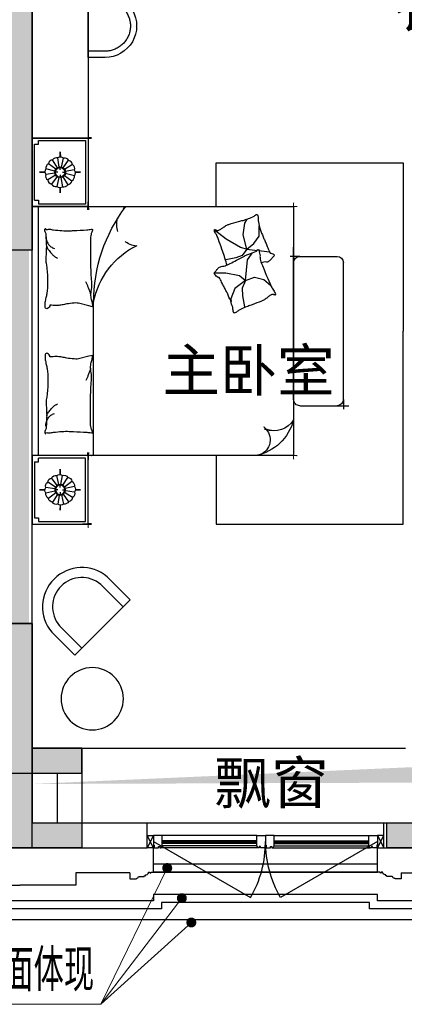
# Model space of a CAD drawing. Header units: millimetres. Extents: x 296296 to 297283, y 219875 to 220035.
# Tile 111 of 256: x 296789.19 to 296792.28, y 220009.73 to 220017.64. Entities that reach past the tile are written whole.
import ezdxf

# ---------------------------------------------------------------- set-up
doc = ezdxf.new("R2010")
doc.units = ezdxf.units.MM
doc.linetypes.add('185洋房-中间套（报建版）-旧规$0$洋房户型$0$CONTINOUS', pattern=[0])
doc.linetypes.add('185洋房-中间套（报建版）-旧规$0$洋房户型$0$XU-140-SF-N1$0$DASH', pattern=[0.35, 0.25, -0.1])
for name, color, linetype, lineweight in [('A-注-房间名称.....ANNO-ROOM', 251, 'Continuous', 0), ('A-注-符号注释.....ANNO-IDEN', 251, 'Continuous', 0), ('面积-计容-住宅-1', 1, 'Continuous', 0)]:
    doc.layers.add(name, color=color, linetype=linetype, lineweight=lineweight)
doc.styles.add('_TCH_DIM', font='SIMPLEX', dxfattribs={"bigfont": 'GBCBIG'})
doc.styles.get("Standard").update_dxf_attribs({"font": 'arial.ttf'})

# ---------------------------------------------------------------- blocks, each defined once
blk = doc.blocks.new('wy53eu64i765i57i78i')
for points in [[(982074.855165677, 187858.4381568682), (982274.855165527, 187858.4381568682), (982274.855165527, 184858.4381608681), (982074.855165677, 184858.4381608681)], [(982074.855165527, 181858.4377258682), (982074.8549365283, 180858.4376965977), (981674.8551094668, 180858.4376965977), (981674.8551047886, 180658.4376857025), (982674.8549365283, 180658.4377036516), (982674.8549365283, 180858.4377480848), (982274.855165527, 180858.4377301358), (982274.855165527, 181858.4377258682)]]:
    blk.add_hatch(color=253).paths.add_polyline_path(points)
at = {"color": 253}
for points in [[(982074.855165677, 187858.4381568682), (982274.855165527, 187858.4381568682), (982274.855165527, 184858.4381608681), (982074.855165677, 184858.4381608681)], [(982074.855165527, 181858.4377258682), (982074.8549365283, 180858.4376965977), (981674.8551094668, 180858.4376965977), (981674.8551047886, 180658.4376857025), (982674.8549365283, 180658.4377036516), (982674.8549365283, 180858.4377480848), (982274.855165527, 180858.4377301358), (982274.855165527, 181858.4377258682)]]:
    blk.add_lwpolyline(points, close=True, dxfattribs=at)
blk = doc.blocks.new('sayea5yuteaytuytrauyt')
h = blk.add_hatch()
h.set_pattern_fill('钢筋混凝土', color=253, scale=100)
h.set_pattern_definition([(45, (0, 0), (-176.7766952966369, 176.7766952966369), []), (49.99999999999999, (0, 0), (717.2601826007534, -62.75213498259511), [75, -825]), (355, (0, 0), (-138.751333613, 752.1921337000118), [60, -660]), (100.4514, (59.77168, -5.22934), (578.5093817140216, 689.4395420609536), [63.74019000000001, -701.142112]), (46.1842, (0, 200), (1067.241048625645, -165.5190143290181), [112.5, -1237.5]), (96.63560000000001, (88.936745, 186.206693), (934.6627055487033, 974.1178709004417), [95.610288, -1051.713]), (351.1842, (0, 200), (934.6619451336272, 974.1186009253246), [90, -990]), (21, (100, 150), (596.9070521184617, -402.6188906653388), [75, -825]), (326.0000000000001, (100, 150), (243.3153319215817, 725.150045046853), [60, -660]), (71.4514, (149.742233, 116.448394), (840.22262858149, 322.5304967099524), [63.74019000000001, -701.142112]), (37.5, (0, 0), (12.15985531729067, 332.8938538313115), [0, -652, 0, -670, 0, -662.5]), (7.5, (0, 0), (263.0695374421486, 394.4117118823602), [0, -382, 0, -637, 0, -252.5]), (327.5, (-223, 0), (533.822436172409, -22.55487173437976), [0, -250, 0, -780, 0, -1035]), (317.5, (-323, 0), (583.1861693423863, 100.1049823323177), [0, -325, 0, -518, 0, -735])])
h.paths.add_polyline_path([(1007424.854593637, 89058.43775986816), (1007424.854593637, 87258.43856486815), (1007174.854593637, 87258.43856486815), (1007174.854593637, 89058.43775986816)])
h.paths.add_polyline_path([(1021574.855280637, 89058.43775986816), (1021574.855280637, 87258.43856486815), (1021324.855280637, 87258.43856486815), (1021324.855280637, 89058.43775986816)])
h.paths.add_polyline_path([(989374.8548266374, 89058.43775186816), (989374.8548266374, 87258.43815686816), (989124.8548266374, 87258.43815686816), (989124.8548266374, 89058.43775186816)])
h.paths.add_polyline_path([(1039624.855051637, 89058.43775186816), (1039624.855051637, 87258.43815686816), (1039374.855051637, 87258.43815686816), (1039374.855051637, 89058.43775186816)])
h.paths.add_polyline_path([(1014474.854936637, 87858.43815686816), (1014474.854936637, 84858.43816086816), (1014274.854936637, 84858.43816086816), (1014274.854936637, 87858.43815686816)])
h.paths.add_polyline_path([(1044574.854944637, 92958.43692786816), (1044574.854944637, 91158.43691286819), (1044374.854944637, 91158.43691286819), (1044374.854944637, 92758.43691286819), (1044074.854822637, 92758.43691286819), (1044074.854822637, 92958.43691286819)])
h.paths.add_polyline_path([(984374.8549336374, 92758.43691286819), (984374.8549336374, 91158.43691286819), (984174.8549336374, 91158.43691286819), (984174.8548116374, 92958.43691286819), (984674.8550556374, 92958.43691286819), (984674.8550556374, 92758.43691286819)])
h.paths.add_polyline_path([(1027974.850721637, 92758.43691286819), (1027974.850721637, 91258.40206186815), (1027774.850721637, 91258.40206186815), (1027774.850721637, 92958.43691286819), (1028324.850721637, 92958.43691286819), (1028324.850721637, 92758.43691286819)])
h.paths.add_polyline_path([(1000974.859155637, 92958.43691286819), (1000974.859155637, 91258.40206186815), (1000774.859155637, 91258.40206186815), (1000774.859155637, 92758.43691286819), (1000424.859155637, 92758.43691286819), (1000424.859155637, 92958.43691286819)])
h.paths.add_polyline_path([(1033174.859613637, 92958.43691286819), (1033174.859613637, 91258.40205786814), (1032974.859613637, 91258.40205786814), (1032974.859613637, 92758.43691286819), (1032624.859613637, 92758.43691286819), (1032624.859613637, 92958.43691286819)])
h.paths.add_polyline_path([(995774.8502636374, 92758.43691286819), (995774.8502636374, 91258.40205786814), (995574.8502636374, 91258.40205786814), (995574.8502636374, 92958.43691286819), (996124.8502636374, 92958.43691286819), (996124.8502636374, 92758.43691286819)])
h.paths.add_polyline_path([(1014874.854936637, 80258.43772586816), (1014874.854936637, 80058.43772586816), (1014274.854936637, 80058.43772586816), (1014274.854936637, 81858.43772586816), (1014474.854936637, 81858.43772586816), (1014474.854936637, 80258.43772586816)])
h.paths.add_polyline_path([(1046674.855165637, 92358.43775186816), (1046674.855165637, 90658.43777086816), (1046474.855165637, 90658.43777086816), (1046474.855165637, 92158.43775186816), (1046024.855051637, 92158.43775186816), (1046024.855051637, 92358.43775186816)])
h.paths.add_polyline_path([(982274.8547116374, 92158.43775186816), (982274.8547116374, 90658.43777086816), (982074.8547116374, 90658.43777086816), (982074.8547116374, 92358.43775186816), (982724.8548266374, 92358.43775186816), (982724.8548266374, 92158.43775186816)])
h.paths.add_polyline_path([(1042874.855566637, 80058.43772586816), (1042874.855604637, 79458.43791586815), (1042074.855596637, 79458.43791586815), (1042074.855596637, 79658.43791586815), (1042674.855566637, 79658.43791586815), (1042674.855528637, 80258.43772586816), (1043624.855539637, 80258.43772586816), (1043624.855539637, 80058.43772586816)])
h.paths.add_polyline_path([(1010674.855341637, 80058.43772586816), (1010674.855379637, 79458.43791586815), (1009874.855367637, 79458.43791586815), (1009874.855367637, 79658.43791586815), (1010474.855341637, 79658.43791586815), (1010474.855303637, 80258.43772586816), (1011424.855310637, 80258.43772586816), (1011424.855310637, 80058.43772586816)])
h.paths.add_polyline_path([(1018874.854505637, 79658.43791586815), (1018874.854505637, 79458.43791586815), (1018074.854498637, 79458.43791586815), (1018074.854536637, 80058.43772586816), (1017324.854563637, 80058.43772586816), (1017324.854563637, 80258.43772586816), (1018274.854536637, 80258.43773286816), (1018274.854536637, 79658.43791586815)])
h.paths.add_polyline_path([(986674.8542806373, 79658.43791586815), (986674.8542806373, 79458.43791586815), (985874.8542736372, 79458.43791586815), (985874.8543116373, 80058.43772586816), (985124.8543376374, 80058.43772586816), (985124.8543376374, 80258.43772586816), (986074.8543116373, 80258.43773286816), (986074.8543116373, 79658.43791586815)])
h.paths.add_polyline_path([(1016574.855280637, 92758.43691286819), (1016574.855280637, 91158.43691286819), (1016374.855280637, 91158.43691286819), (1016374.855280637, 92158.43775186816), (1016074.855051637, 92158.43775186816), (1016074.855051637, 92358.43775186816), (1016374.855280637, 92358.43775186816), (1016374.855280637, 92958.43691286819), (1016874.855280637, 92958.43691286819), (1016874.855280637, 92758.43691286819)])
h.paths.add_polyline_path([(1012374.854593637, 92158.43775186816), (1012374.854593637, 91158.43691286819), (1012174.854593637, 91158.43691286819), (1012174.854593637, 92758.43691286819), (1011874.854593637, 92758.43691286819), (1011874.854593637, 92958.43691286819), (1012374.854593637, 92958.43691286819), (1012374.854593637, 92358.43775186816), (1012674.854826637, 92358.43775186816), (1012674.854826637, 92158.43775186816)])
h.paths.add_polyline_path([(1031699.854631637, 87258.43614286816), (1031699.854631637, 86658.43778686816), (1029249.854215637, 86658.43778686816), (1029249.854215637, 87258.43614286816), (1029449.854215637, 87258.43614286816), (1029449.854215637, 86858.43778286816), (1031499.854631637, 86858.43778286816), (1031499.854631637, 87258.43614286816)])
h.paths.add_polyline_path([(999499.8556616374, 87258.43614286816), (999499.8556616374, 86658.43778686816), (997049.8552426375, 86658.43778686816), (997049.8552426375, 87258.43614286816), (997249.8552426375, 87258.43614286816), (997249.8552426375, 86858.43778286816), (999299.8556616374, 86858.43778286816), (999299.8556616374, 87258.43614286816)])
h.paths.add_polyline_path([(1029449.854215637, 89158.43772886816), (1029449.854215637, 88743.43829786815), (1029249.854215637, 88743.43829786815), (1029249.854215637, 89358.43772886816), (1031699.854631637, 89358.43772886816), (1031699.854631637, 88743.43913286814), (1031499.854631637, 88743.43913286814), (1031499.854631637, 89158.43772886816)])
h.paths.add_polyline_path([(999499.8556616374, 89358.43772886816), (999499.8556616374, 88743.43829786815), (999299.8556616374, 88743.43829786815), (999299.8556616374, 89158.43772886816), (997249.8552426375, 89158.43772886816), (997249.8552426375, 88743.43913286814), (997049.8552426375, 88743.43913286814), (997049.8552426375, 89358.43772886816)])
h.paths.add_polyline_path([(1026174.845110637, 92958.43691286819), (1026174.845110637, 90058.43717586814), (1025974.845110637, 90058.43717586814), (1025974.845110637, 92758.43691286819), (1025574.850809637, 92758.43691286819), (1025574.850809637, 92958.43691286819)])
h.paths.add_polyline_path([(1002774.864763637, 92758.43691286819), (1002774.864763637, 90058.43717586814), (1002574.864763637, 90058.43717586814), (1002574.864763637, 92958.43691286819), (1003174.859068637, 92958.43691286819), (1003174.859068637, 92758.43691286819)])
h.paths.add_polyline_path([(993974.8547306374, 92958.43691686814), (993974.8547306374, 90058.44779286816), (993774.8547306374, 90058.44779286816), (993774.8547306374, 92758.43691286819), (993374.8515306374, 92758.43691286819), (993374.8515306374, 92958.43691286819)])
h.paths.add_polyline_path([(1034974.855142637, 92758.43691286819), (1034974.855142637, 90058.44779286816), (1034774.855142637, 90058.44779286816), (1034774.855142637, 92958.43691686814), (1035374.858343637, 92958.43691286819), (1035374.858343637, 92758.43691286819)])
h.paths.add_polyline_path([(1046674.855165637, 83408.43776386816), (1046674.855165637, 80058.43772586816), (1046074.855165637, 80058.43772586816), (1046074.855165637, 80258.43772586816), (1046474.855165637, 80258.43772586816), (1046474.855165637, 83408.43776386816)])
h.paths.add_polyline_path([(982674.8547116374, 80258.43772586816), (982674.8547116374, 80058.43772586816), (982074.8547116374, 80058.43772586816), (982074.8547116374, 83408.43776386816), (982274.8547116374, 83408.43776386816), (982274.8547116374, 80258.43772586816)])
h.paths.add_polyline_path([(1001674.854280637, 89358.43772886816), (1001674.854280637, 86658.43778686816), (1001474.854280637, 86658.43778686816), (1001474.854280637, 89158.43772886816), (1000774.859155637, 89158.43772886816), (1000774.859155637, 89358.43772886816)])
h.paths.add_polyline_path([(1027274.855596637, 89158.43772886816), (1027274.855596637, 86658.43778686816), (1027074.855596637, 86658.43778686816), (1027074.855596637, 89358.43772886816), (1027974.850721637, 89358.43772886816), (1027974.850721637, 89158.43772886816)])
h.paths.add_polyline_path([(995074.8548266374, 89158.43772886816), (995074.8548266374, 86658.43778686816), (994874.8548266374, 86658.43778686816), (994874.8548266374, 89358.43772886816), (995774.8502636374, 89358.43772886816), (995774.8502636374, 89158.43772886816)])
h.paths.add_polyline_path([(1033874.855051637, 89358.43772886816), (1033874.855051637, 86658.43778686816), (1033674.855051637, 86658.43778686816), (1033674.855051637, 89158.43772886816), (1032974.859613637, 89158.43772886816), (1032974.859613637, 89358.43772886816)])
h.paths.add_polyline_path([(989374.8548266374, 92958.43691286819), (989374.8548266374, 92158.43691286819), (988974.8548266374, 92158.43691286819), (988974.8548266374, 92958.43691286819)])
h.paths.add_polyline_path([(1007574.854593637, 92958.43691286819), (1007574.854593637, 92158.43691286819), (1007174.854593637, 92158.43691286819), (1007174.854593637, 92958.43691286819)])
h.paths.add_polyline_path([(995074.8548266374, 79658.43738986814), (995074.8548266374, 79258.43738986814), (994374.8548266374, 79258.43738986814), (994374.8548266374, 79658.43738986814)])
h.paths.add_polyline_path([(1002174.854280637, 79658.43738986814), (1002174.854280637, 79258.43738986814), (1001474.854280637, 79258.43738986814), (1001474.854280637, 79658.43738986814)])
h.paths.add_polyline_path([(1027274.855596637, 79658.43738986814), (1027274.855596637, 79258.43738986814), (1026574.855596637, 79258.43738986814), (1026574.855596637, 79658.43738986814)])
h.paths.add_polyline_path([(1034374.855051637, 79658.43738986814), (1034374.855051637, 79258.43738986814), (1033674.855051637, 79258.43738986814), (1033674.855051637, 79658.43738986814)])
h.paths.add_polyline_path([(1039774.855051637, 92958.43691286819), (1039774.855051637, 92158.43691286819), (1039374.855051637, 92158.43691286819), (1039374.855051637, 92958.43691286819)])
h.paths.add_polyline_path([(1021574.855280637, 92958.43691286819), (1021574.855280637, 92158.43691286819), (1021174.855280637, 92158.43691286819), (1021174.855280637, 92958.43691286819)])
at = {"color": 253}
for points in [[(1014474.854936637, 87858.43815686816), (1014474.854936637, 84858.43816086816), (1014274.854936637, 84858.43816086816), (1014274.854936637, 87858.43815686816), (1014474.854936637, 87858.43815686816)], [(1014874.854936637, 80258.43772586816), (1014874.854936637, 80058.43772586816), (1014274.854936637, 80058.43772586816), (1014274.854936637, 81858.43772586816), (1014474.854936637, 81858.43772586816), (1014474.854936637, 80258.43772586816), (1014874.854936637, 80258.43772586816)], [(1018874.854505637, 79658.43791586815), (1018874.854505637, 79458.43791586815), (1018074.854498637, 79458.43791586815), (1018074.854536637, 80058.43772586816), (1017324.854563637, 80058.43772586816), (1017324.854563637, 80258.43772586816), (1018274.854536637, 80258.43773286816), (1018274.854536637, 79658.43791586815), (1018874.854505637, 79658.43791586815)]]:
    blk.add_lwpolyline(points, close=True, dxfattribs=at)
blk = doc.blocks.new('aersuhetadujtyrujryjiyruj')
at = {"color": 253}
for points in [[(820399.8551656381, 221328.4376816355), (822199.8551656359, 221328.4376816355)], [(824349.8551656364, 221328.4376816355), (826149.8551656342, 221328.4376816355)], [(820399.8551656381, 221263.4376816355), (822199.8551656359, 221263.4376816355)], [(824349.8551656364, 221263.4376816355), (826149.8551656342, 221263.4376816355)], [(826774.8551656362, 221033.4376816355), (826149.8551656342, 221033.4376816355), (826149.8551656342, 221083.4376816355), (824349.8551656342, 221083.4376816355), (824349.8551656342, 221033.4376816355), (822199.8551656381, 221033.4376816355), (822199.8551656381, 221083.4376816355), (820399.8551656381, 221083.4376816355), (820399.8551656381, 221033.4376816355), (819774.8551656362, 221033.4376816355)], [(826774.8551656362, 220968.4376816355), (826084.8551656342, 220968.4376816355), (826084.8551656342, 221018.4376816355), (824414.8551656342, 221018.4376816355), (824414.8551656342, 220968.4376816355), (822134.8551656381, 220968.4376816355), (822134.8551656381, 221018.4376816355), (820464.8551656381, 221018.4376816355), (820464.8551656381, 220968.4376816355), (819774.8551656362, 220968.4376816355)], [(819774.8551656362, 220883.4376816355), (826774.8551656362, 220883.4376816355)]]:
    blk.add_lwpolyline(points, dxfattribs=at)
blk = doc.blocks.new('4uyh5uj6kj67j75rykjtuk7tsik76ykj')
at = {"color": 253}
for s, p in [('衣帽间', (842383.0000000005, 428650)), ('主卧室', (840522.1469540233, 425724)), ('飘窗', (840936.4123806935, 422412.5236090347))]:
    blk.add_text(s, height=337.5886524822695, dxfattribs=at).set_placement(p)
blk = doc.blocks.new('185洋房-中间套（报建版）-旧规$0$洋房户型$0$11A$C643C1FD2')
at = {"color": 253}
for points in [[(28.00162752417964, 342.6770962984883, -0.2633679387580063), (0.0515171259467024, 361.4657623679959, -0.494818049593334), (9.22300753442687, 380.2089987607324, -0.049224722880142), (26.89366485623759, 381.9528907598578, -0.0368308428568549), (50.53589313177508, 380.2089987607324, -0.0318926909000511), (88.513958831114, 372.0737317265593, 0.0357819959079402), (122.4282498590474, 365.0841070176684, 0.0329412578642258), (212.0899194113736, 359.1705537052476, 0.0265644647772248), (323.3170857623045, 365.0841070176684, 0.0179054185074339), (360.8313586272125, 370.4487565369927, -0.0333974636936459), (381.0393698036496, 372.7026747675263, -0.0320396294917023), (418.1219118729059, 371.9701745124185, 0.018441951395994), (482.4437609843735, 368.9494421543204, 0.0108372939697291), (547.20722402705, 369.7023622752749, 0.0146238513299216), (595.1154809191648, 372.7026747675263, 0.1112493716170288), (617.6622878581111, 380.009099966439, -0.1537083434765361), (634.5505437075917, 383.9622313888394, -0.0764444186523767), (641.9869964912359, 382.2391803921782, -0.215512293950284), (643.9398537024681, 380.2089987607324, -0.5858582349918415), (641.2773915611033, 377.1638927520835, 0.3634893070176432), (636.428366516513, 374.5792910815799, 0.1917162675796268), (636.3710470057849, 363.0441536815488, -0.1296753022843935), (638.3061893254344, 346.4303289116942, -0.0173502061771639), (635.3064320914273, 329.6262630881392, 0.0193256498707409), (632.6727208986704, 314.5282753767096, 0.0188175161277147), (626.0583722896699, 246.1461785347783, 0.0218280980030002), (625.1612337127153, 186.9199199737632, 0.0062041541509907), (626.5468691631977, 153.0692459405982, 0.0019630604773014), (632.6727208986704, 46.17539165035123, 0.0283408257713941), (636.9498540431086, 10.04676229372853, -0.1170135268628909), (636.428366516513, 1.137023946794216, -0.3660599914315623), (634.9992988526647, 0.2057491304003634, -0.0397304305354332), (621.4055880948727, 3.013640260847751, -0.0483088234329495), (607.6671159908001, 8.49546699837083, 0.0629807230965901), (596.9933037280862, 12.39658056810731, 0.0405796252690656), (573.5959727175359, 15.7771522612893, 0.0143450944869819), (506.85604535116, 18.02642949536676, 0.0054844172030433), (381.4113608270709, 17.27782013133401, 0.0071527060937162), (285.2684470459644, 14.27319686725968, 0.0087615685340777), (242.7241944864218, 11.586396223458, -0.0081531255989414), (197.0090114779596, 8.643489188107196, -0.062510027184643), (139.879690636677, 13.04411358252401, 0.078669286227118), (94.29284231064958, 15.08410701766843, 0.0478250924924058), (71.93141105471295, 10.36764307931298, -0.0344939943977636), (41.1465831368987, 3.013640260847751, -0.0235713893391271), (15.81139786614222, -8.1299222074e-06, -0.5102284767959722), (14.85667191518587, 1.137023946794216), (22.36815910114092, 31.16260241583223), (43.02460189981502, 113.7327313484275, 0.0730409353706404), (44.97563112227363, 133.3135636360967, 0.0233051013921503), (39.26876032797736, 194.4262439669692, 0.0182988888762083), (35.19884174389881, 217.2706755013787, -0.0109698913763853), (27.85368260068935, 255.2657693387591, -0.0422811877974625), (24.94686314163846, 289.579173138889, -0.0272005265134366), (27.85368260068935, 342.9727865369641)], [(501.8616993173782, 368.8804882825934, 0.0278421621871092), (478.0799251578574, 358.2673156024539, 0.0486850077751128), (465.5431597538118, 350.1835615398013, 0.0236664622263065), (437.6198862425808, 325.8245057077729, 0.0312234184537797), (418.5966097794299, 305.1453350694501, 0.0468009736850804), (413.4886008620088, 297.4792006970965, 0.023190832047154), (405.4516541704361, 280.7496055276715)], [(583.8483481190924, 374.5792910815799, 0.0881531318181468), (549.3185234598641, 371.0355364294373, 0.0881531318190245), (518.1231781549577, 355.8132692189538, 0.0775471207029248), (496.4769416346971, 334.2011149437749, 0.077547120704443), (482.4437609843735, 307.0218101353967)], [(118.3913605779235, 15.79728258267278, 0.0097294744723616), (145.6801728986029, 24.82911724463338, 0.009729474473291), (172.5969230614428, 34.91583502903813, 0.0079705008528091), (194.3418602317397, 43.95450188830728, 0.0079705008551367), (215.7876314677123, 53.68171564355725)]]:
    blk.add_lwpolyline(points, format="xyb", dxfattribs=at)
blk = doc.blocks.new('185洋房-中间套（报建版）-旧规$0$洋房户型$0$11A$C5A527934')
at = {"color": 253}
for p, q in [((122.7863028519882, 492.3297854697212), (194.0422210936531, 398.7701386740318)), ((469.082148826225, 493.1734273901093), (467.2889541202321, 399.6312042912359)), ((194.0422210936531, 398.7701386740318), (261.6452530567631, 281.4336128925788)), ((347.0384173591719, 320.5457457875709), (364.8287260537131, 400.5479455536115)), ((467.2889541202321, 399.6312042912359), (490.5114477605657, 289.7861020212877)), ((329.248285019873, 268.9888375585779), (347.0384173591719, 320.5457457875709)), ((530.7634408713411, 243.3727071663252), (592.6898554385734, 326.9167924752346)), ((592.6898554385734, 326.9167924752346), (677.8384109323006, 360.9532905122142)), ((677.8384109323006, 360.9532905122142), (699.5126560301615, 357.8590980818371)), ((69.51041293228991, 247.6549006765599), (37.09750266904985, 229.6184736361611)), ((162.0198065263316, 260.0996760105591), (69.51041293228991, 247.6549006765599)), ((277.656460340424, 231.6545115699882), (162.0198065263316, 260.0996760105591)), ((261.6452530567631, 281.4336128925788), (277.656460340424, 231.6545115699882)), ((277.656460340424, 231.6545115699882), (329.248285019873, 268.9888375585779)), ((530.7634408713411, 243.3727071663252), (363.562474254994, 226.3543945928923)), ((490.5114477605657, 289.7861020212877), (530.7634408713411, 243.3727071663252)), ((530.7634408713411, 243.3727071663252), (502.8965543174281, 169.1111991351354)), ((530.7634408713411, 243.3727071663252), (591.1416068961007, 268.1265008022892)), ((591.1416068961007, 268.1265008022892), (653.0678451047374, 265.0323083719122)), ((653.0678451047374, 265.0323083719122), (741.3128976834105, 249.5610920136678)), ((741.3128976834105, 249.5610920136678), (744.2826452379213, 243.7632998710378)), ((233.1808649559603, 174.7640555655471), (174.4729873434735, 132.0963089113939)), ((277.656460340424, 231.6545115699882), (233.1808649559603, 174.7640555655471)), ((277.656460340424, 231.6545115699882), (288.2512753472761, 146.9533973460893)), ((318.6659118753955, 193.8651198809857), (307.8287011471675, 186.1295117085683)), ((363.562474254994, 226.3543945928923), (318.6659118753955, 193.8651198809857)), ((502.8965543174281, 169.1111991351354), (521.4744786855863, 94.8498182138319)), ((174.4729873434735, 132.0963089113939), (90.85874809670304, 132.0963089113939)), ((289.9070901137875, 133.7158508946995), (300.5571840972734, 48.57280439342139)), ((521.4744786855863, 94.8498182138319), (569.7114051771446, 38.53747242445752))]:
    blk.add_line(p, q, dxfattribs=at)
blk.add_lwpolyline([(405.0356356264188, 391.5003112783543, -0.0256263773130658), (394.5934741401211, 394.0405346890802, -0.0108003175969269), (278.209239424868, 431.5106167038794, -0.0045599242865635), (199.4338971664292, 459.5707737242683, -0.0112502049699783), (167.8769151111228, 471.9491266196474, -0.0693939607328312), (150.9364112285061, 481.9861399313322, 0.0797562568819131), (135.9971100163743, 490.4264496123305, 0.1063994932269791), (122.7863028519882, 492.3297854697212, 0.3286420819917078), (119.1773717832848, 489.2655320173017, 0.2995467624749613), (121.3153486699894, 483.4137400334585, -0.1899166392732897), (126.2542959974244, 475.4833428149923, -0.0335175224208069), (127.3176843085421, 466.2475801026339, -0.0756271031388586), (126.8906863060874, 462.1304654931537, -0.0534886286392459), (124.2209201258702, 455.063051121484, -0.0178378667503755), (113.3135905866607, 435.2732662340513, -0.0383935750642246), (97.84424402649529, 413.4275901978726, 0.0595290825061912), (88.45066338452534, 398.9000875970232, 0.0359425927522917), (78.95537845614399, 375.3470172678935, 0.011245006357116), (55.85925023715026, 297.6302435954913, 0.0062027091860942), (46.61283075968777, 262.009805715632, -0.010783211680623), (41.10622010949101, 241.5682398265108, -0.0194848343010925), (37.09750266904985, 229.6184736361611, -0.0050616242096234), (19.43351800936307, 184.4461909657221, -0.1013919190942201), (4.367418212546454, 161.6979340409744, 0.2237680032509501), (2.24386440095e-05, 149.6127858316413, 0.2555795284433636), (2.805489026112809, 145.4583129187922, 0.0815627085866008), (16.92475666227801, 140.8788286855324, 0.0718052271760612), (32.32184490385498, 140.7632261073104, -0.0699853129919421), (48.11559286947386, 140.7018463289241, -0.0354599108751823), (101.6783004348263, 129.0320565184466, -0.0294323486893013), (163.8247328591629, 106.7504570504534, -0.0015539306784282), (193.8273851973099, 93.84524431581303, 0.0015200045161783), (224.4987916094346, 80.64991030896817, 0.004735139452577), (256.237719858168, 67.46336765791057, -0.0038204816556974), (295.604757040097, 51.19196171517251, -0.2960011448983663), (315.3198151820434, 22.10359100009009, 0.6497743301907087), (334.6137799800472, 13.98520612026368, 0.0231899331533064), (338.6621444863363, 18.15789371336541, -0.0288000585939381), (341.960333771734, 21.48196777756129, -0.0057266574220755), (347.8876233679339, 26.68343014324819, 0.0043580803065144), (355.6948428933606, 33.49688085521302, 0.0275279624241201), (370.9950301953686, 48.67188713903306, 0.0462141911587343), (378.6929041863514, 58.96571177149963, 0.194121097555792), (381.2113511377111, 73.97301234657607, -0.1337189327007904), (382.2652226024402, 95.61669339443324, -0.0057790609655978), (388.9653815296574, 115.431317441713, -0.0088817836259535)], format="xyb", dxfattribs=at)
blk.add_lwpolyline([(770.2698468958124, 299.0561550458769, 0.1013919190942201), (787.0352203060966, 320.5827156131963, -0.2237680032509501), (792.3160632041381, 332.2975630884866, -0.2555795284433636), (789.8372789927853, 336.6548462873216, -0.0815627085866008), (776.1105519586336, 342.3030636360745, -0.0718052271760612), (760.7676185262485, 343.5984725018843, 0.0699853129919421), (745.0250362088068, 344.8702209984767, 0.0354599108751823), (692.5143547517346, 360.6111221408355, 0.0294323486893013), (632.2585668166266, 387.5905357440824, 0.0015539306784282), (603.3333250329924, 402.757409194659, -0.0015200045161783), (573.7635334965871, 418.2648087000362, -0.004735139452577), (543.1286866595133, 433.8452654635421, 0.0038204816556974), (505.1246174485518, 453.0861851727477, 0.2960011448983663), (487.6971029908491, 483.6000929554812, 0.265444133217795), (469.082148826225, 493.1734273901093, -0.0231899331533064), (464.7258680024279, 489.3233112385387, 0.0288000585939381), (461.1825995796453, 486.2618132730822, 0.0057266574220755), (454.8740680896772, 481.5299634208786, -0.0043580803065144), (446.5675822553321, 475.3349589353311, -0.0275279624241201), (430.149279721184, 461.3773126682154, -0.0462141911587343), (421.6850562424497, 451.7037915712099, -0.194121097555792), (418.0237477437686, 436.9336708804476, 0.1337189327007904), (415.3140452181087, 415.4344363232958, 0.0115049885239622), (398.5551213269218, 377.3189803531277, 0.0088817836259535), (374.8533441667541, 328.8747350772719, 0.0124257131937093), (341.4359616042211, 267.358714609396, -0.0336123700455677), (330.0450882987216, 244.0923795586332), (309.3242681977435, 193.4073047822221), (293.3396342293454, 154.3073867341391, 0.2243410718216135), (280.2644931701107, 142.336453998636, -0.7227715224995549), (280.1118582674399, 134.362428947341, -0.1035130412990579), (283.475598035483, 133.9159818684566, 0.0534647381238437), (289.9907356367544, 133.7042395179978, 0.0301092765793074), (310.7412826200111, 129.5083340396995, -0.0314364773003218), (330.6279829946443, 125.5419687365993, -0.0532399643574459), (344.2355694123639, 125.1658530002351, 0.0551795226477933), (357.3661006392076, 124.7520930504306, 0.0562710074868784), (380.1486569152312, 118.8334074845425, 0.0108003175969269), (493.3185365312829, 72.55300682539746, 0.0045599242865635), (569.7114051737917, 38.53747242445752, 0.0112502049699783), (600.2267866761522, 23.7767736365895, 0.0693939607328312), (616.3481453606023, 12.47084147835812, -0.0797562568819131), (630.5965715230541, 2.91030277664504, -0.1063994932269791), (643.622630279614, -7.6228861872e-06, -0.3286420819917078), (647.45581179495, 2.778616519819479, -0.2995467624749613), (645.7726487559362, 8.777064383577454, 0.1899166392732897), (641.4560746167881, 17.06268979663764, 0.0335175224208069), (641.103711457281, 26.35278924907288, 0.0756271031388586), (641.8450193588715, 30.42506412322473, 0.0534886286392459), (645.0486305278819, 37.26705745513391, 0.0178378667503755), (657.4407085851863, 56.16260785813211, 0.0383935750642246), (674.5389620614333, 76.75833489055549, -0.0595290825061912), (685.0184041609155, 90.52310813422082, -0.0359425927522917), (696.2910374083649, 113.2791029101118, -0.011245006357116), (725.2760093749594, 188.9969967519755, -0.0062027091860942), (737.2254412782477, 223.8039349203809, 0.010783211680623), (744.2826452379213, 243.7632998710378, 0.0194848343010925), (749.1954882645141, 255.370655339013, 0.0050616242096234)], format="xyb", close=True, dxfattribs=at)
blk = doc.blocks.new('185洋房-中间套（报建版）-旧规$0$洋房户型$0$11cdx床头灯2.0')
at = {"color": 253}
for p, q in [((0, 121.9930754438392), (0, 164.8358911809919)), ((-22.36753262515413, 36.55522483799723), (-61.20316116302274, 100.0242339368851)), ((-6.675826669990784, 42.33230819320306), (-18.26673075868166, 115.8317782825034)), ((10.03221337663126, 41.66468136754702), (27.45064381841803, 114.0049844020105)), ((25.21293987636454, 34.65398449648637), (68.98890671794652, 94.82196510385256)), ((-121.9930754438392, 0), (-164.8358911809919, 0)), ((-41.66468137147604, 10.0322133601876), (-114.0049843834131, 27.45064379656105)), ((-34.65398450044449, 25.21293987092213), (-94.82196508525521, 68.98890669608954)), ((-19.46074865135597, 0), (-38.24746614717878, 0)), ((0, 19.46074865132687), (0, 38.24746614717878)), ((19.46074865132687, 0), (38.24746614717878, 0)), ((36.55522483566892, 22.36753262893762), (100.0242339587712, 61.20316118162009)), ((42.33230819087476, 6.675826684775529), (115.8317783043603, 18.26673077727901)), ((121.9930754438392, 0), (164.8358911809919, 0)), ((-42.33230818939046, -6.675826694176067), (-115.831778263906, -18.26673078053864)), ((-36.55522482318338, -22.36753264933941), (-100.0242339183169, -61.20316118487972)), ((-25.21293984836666, -34.65398451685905), (-68.9889066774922, -94.82196510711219)), ((-27.26200928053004, -114.0502396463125), (-9.963274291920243, -41.68122052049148)), ((0, -19.46074865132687), (0, -38.24746614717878)), ((18.72336690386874, -113.8760766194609), (6.952890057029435, -42.28768495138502)), ((62.58618011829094, -99.16473352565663), (22.87297582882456, -36.24110863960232)), ((34.65398451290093, -25.21293985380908), (96.00410843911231, -67.33413310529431)), ((41.66468137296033, -10.03221335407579), (114.3802456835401, -25.8424789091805)), ((0, -121.9930754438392), (0, -164.8358911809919))]:
    blk.add_line(p, q, dxfattribs=at)
for points in [[(0, 164.8358911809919), (0, 121.9930754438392)], [(-164.8358911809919, 0), (-121.9930754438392, 0)], [(164.8358911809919, 0), (122.0982539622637, -1.711093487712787)], [(0, -164.8358911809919), (0, -121.9930754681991)]]:
    blk.add_lwpolyline(points, dxfattribs=at)
for radius in [42.85546614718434, 38.24746614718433]:
    blk.add_circle((0, 0), radius, dxfattribs=at)
for centre, start, end in [((-55.65763585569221, 60.34635381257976), 97.98094052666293, 167.5444984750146), ((-28.32740078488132, 77.05201628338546), 75.48094052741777, 145.0444984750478), ((3.315424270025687, 82.02720775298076), 52.98094052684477, 122.5444984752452), ((34.45350603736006, 74.51450042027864), 30.48094052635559, 100.0444984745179), ((60.34635383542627, 55.6576358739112), 7.980940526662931, 77.54449847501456), ((-82.02720773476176, 3.315424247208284), 142.9809405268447, 212.5444984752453), ((-74.51450040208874, 34.45350601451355), 120.4809405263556, 190.0444984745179), ((77.05201630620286, 28.32740080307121), 345.4809405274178, 55.04449847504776), ((82.02720777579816, -3.315424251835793), 322.9809405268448, 32.54449847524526), ((-77.05201626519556, -28.32740080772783), 165.4809405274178, 235.0444984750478), ((-60.34635379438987, -55.65763587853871), 187.9809405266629, 257.5444984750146), ((55.65763589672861, -60.34635381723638), 277.9809405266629, 347.5444984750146), ((74.51450044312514, -34.45350601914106), 300.4809405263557, 10.04449847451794), ((-34.45350599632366, -74.51450042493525), 210.4809405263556, 280.044498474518), ((-3.31542422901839, -82.02720775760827), 232.9809405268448, 302.5444984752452), ((28.32740082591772, -77.05201628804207), 255.4809405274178, 325.0444984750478)]:
    blk.add_arc(centre, 40.1031497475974, start, end, dxfattribs=at)
blk = doc.blocks.new('185洋房-中间套（报建版）-旧规$0$洋房户型$0$11cdx床尾凳')
at = {"color": 253}
for p, q in [((-550, 0), (-672.5504942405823, 0)), ((-600, -50), (-600, 28.31528664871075)), ((550, 0), (-550, 0)), ((-600, -50), (-600, -350)), ((600, -50), (600, -350)), ((600, -350), (600, -443.3528704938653)), ((550, -400), (-550, -400)), ((550, -400), (627.8744927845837, -400))]:
    blk.add_line(p, q, dxfattribs=at)
for centre, start, end in [((-550, -50), 90, 180), ((550, -50), 0, 90), ((-550, -350), 180, 270), ((550, -350), 270, 0)]:
    blk.add_arc(centre, 50, start, end, dxfattribs=at)
blk = doc.blocks.new('*U1150')
at = {"color": 253}
for p, q in [((-2058.050244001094, 0), (-2608.050244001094, 0)), ((-2608.050244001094, 0), (-2608.050244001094, -450.0000000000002)), ((-58.05024400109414, 0), (-2058.050244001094, 0)), ((-2058.050244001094, 0), (-2058.050244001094, -2100)), ((-2058.050244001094, -450), (-2058.050244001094, 0)), ((-58.05024400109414, -2100), (-58.05024400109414, 0)), ((-58.05024400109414, -450), (-58.05024400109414, 0)), ((-58.05024400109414, 0), (491.9497559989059, 0)), ((491.9497559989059, 0), (491.9497559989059, -450)), ((-2588.050244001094, -50), (-2588.050244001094, -430)), ((-2078.050244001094, -430), (-2078.050244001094, -50)), ((-58.05024400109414, -52.37141133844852), (-2058.050244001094, -52.37141133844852)), ((-38.05024400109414, -430), (-38.05024400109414, -50)), ((471.9497559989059, -50), (471.9497559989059, -430)), ((-2608.050244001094, -450), (-2058.050244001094, -450)), ((-2588.050244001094, -430), (-2078.050244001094, -430)), ((491.9497559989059, -450), (-58.05024400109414, -450)), ((471.9497559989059, -430), (-38.05024400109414, -430)), ((-2058.050244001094, -2100), (-58.05024400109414, -2100))]:
    blk.add_line(p, q, dxfattribs=at)
at = {"color": 253, "linetype": '185洋房-中间套（报建版）-旧规$0$洋房户型$0$CONTINOUS', "ltscale": 2.5}
blk.add_line((-58.05024400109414, -494.0539780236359), (-1287.688693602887, -493.6936342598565), dxfattribs=at)
at = {"color": 253}
for points in [[(-2558.050244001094, -20), (-2558.050244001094, -50), (-2588.050244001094, -50)], [(-2108.050244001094, -20), (-2558.050244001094, -20)], [(-2108.050244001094, -20), (-2108.050244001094, -50), (-2078.050244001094, -50)], [(-8.050244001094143, -20), (-8.050244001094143, -50), (-38.05024400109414, -50)], [(-8.050244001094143, -20), (441.9497559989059, -20)], [(441.9497559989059, -20), (441.9497559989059, -50), (471.9497559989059, -50)], [(-2058.050244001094, -1479.576318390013), (-2408.056364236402, -1479.576318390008), (-2408.056364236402, -2979.576318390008), (-2408.056364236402, -2979.576318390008), (-1058.050244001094, -2979.576318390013)], [(-58.05024400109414, -1479.576318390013), (491.9436357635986, -1479.576318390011), (491.9436357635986, -2979.576318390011), (491.9436357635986, -2979.576318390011), (-1058.050244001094, -2979.576318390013)]]:
    blk.add_lwpolyline(points, dxfattribs=at)
for points in [[(-2608.050244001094, -332.5829230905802, 0, 18, 0), (-2608.050244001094, -478.5486145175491, 10, 10, 0)], [(-2058.050244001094, -349.7433749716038, 0, 10, 0), (-2058.050244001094, -477.732901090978, 10, 10, 0)], [(-58.05024400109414, -349.7433749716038, 0, 10, 0), (-58.05024400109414, -477.732901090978, 10, 10, 0)], [(491.9497559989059, -332.5829230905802, 0, 18, 0), (491.9497559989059, -478.5486145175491, 10, 10, 0)], [(-2638.693226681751, -450, 10, 0, 0), (-2460.97911710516, -450, 10, 10, 0)], [(-2031.354178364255, -450, 18, 0, 0), (-2190.535785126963, -450, 10, 10, 0)], [(-84.74630963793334, -450, 18, 0, 0), (74.43529712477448, -450, 10, 10, 0)], [(522.592738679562, -450, 10, 0, 0), (344.878629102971, -450, 10, 10, 0)], [(-289.570384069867, -1858.974266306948, 10, 0, 0.3742418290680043), (-123.6961756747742, -1895.367973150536, 10, 10, -2.215859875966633)], [(-271.9154802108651, -1863.698682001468, 10, 0, -0.1770186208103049), (-264.781054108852, -1995.667389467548, 10, 10, 2.215859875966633)], [(-58.05024400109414, -1958.516598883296, 0, 10, 0), (-58.05024400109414, -2130, 10, 10, 0)], [(-2058.050244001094, -2005.373558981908, 0, 10, 0), (-2058.050244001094, -2130, 10, 10, 0)], [(-1816.301881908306, -2100, 0, 10, 0), (-2088.050244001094, -2100, 10, 10, 0)], [(-182.6766850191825, -2100, 0, 10, 0), (-28.05024400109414, -2100, 10, 10, 0)]]:
    blk.add_lwpolyline(points, format="xyseb", dxfattribs=at)
at = {"color": 253, "linetype": '185洋房-中间套（报建版）-旧规$0$洋房户型$0$CONTINOUS', "ltscale": 2.5}
for centre, radius, start, end in [((-1286.90856368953, -1775.735626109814), 1282.042229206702, 90.03486480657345, 126.9770269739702), ((-1168.668092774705, -1124.520932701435), 641.9571511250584, 100.6846126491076, 154.0789214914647), ((-442.1018839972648, -1720.672995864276), 391.6461517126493, 284.3565564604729, 348.6982700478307), ((-184.1068333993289, -1781.829325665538), 129.6719098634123, 228.5450077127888, 346.4386693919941), ((-438.8865260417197, -1944.946974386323), 181.3429785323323, 301.1833281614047, 22.20619447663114)]:
    blk.add_arc(centre, radius, start, end, dxfattribs=at)
at = {"color": 253, "linetype": '185洋房-中间套（报建版）-旧规$0$洋房户型$0$XU-140-SF-N1$0$DASH', "ltscale": 2.5}
blk.add_arc((-1915.969034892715, -855.2302890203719), 175.8930122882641, 5.18840646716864, 143.8786841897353, dxfattribs=at)
at = {"color": 253, "xscale": -1}
for name, p in [('185洋房-中间套（报建版）-旧规$0$洋房户型$0$11cdx床头灯2.0', (-2333.050244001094, -225)), ('185洋房-中间套（报建版）-旧规$0$洋房户型$0$11A$C643C1FD2', (-1238.356507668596, -485.6770544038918))]:
    blk.add_blockref(name, p, dxfattribs=at)
at = {"color": 253}
for name, p in [('185洋房-中间套（报建版）-旧规$0$洋房户型$0$11cdx床头灯2.0', (216.9497559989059, -225)), ('185洋房-中间套（报建版）-旧规$0$洋房户型$0$11A$C643C1FD2', (-877.7439803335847, -485.6770544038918)), ('185洋房-中间套（报建版）-旧规$0$洋房户型$0$11A$C5A527934', (-1993.689784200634, -1956.163217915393)), ('185洋房-中间套（报建版）-旧规$0$洋房户型$0$11cdx床尾凳', (-1058.050244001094, -2100))]:
    blk.add_blockref(name, p, dxfattribs=at)
blk = doc.blocks.new('185洋房-中间套（报建版）-旧规$0$洋房户型$0$0627004614060755559669DADA558Desk_7_ICDA')
at = {"color": 253, "linetype": 'ByBlock'}
for p, q in [((135.5067688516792, 454.3815198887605), (-1.33659341e-08, 454.3815198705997)), ((4.08836058e-08, 50.00073370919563), (135.8617244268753, 49.99874006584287))]:
    blk.add_line(p, q, dxfattribs=at)
at = {"color": 253}
blk.add_lwpolyline([(135.5067688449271, 504.3815198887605), (-2.01180228e-08, 504.3815198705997), (4.76356945e-08, 0), (141.585731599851, 1.67638063e-08), (18.23688822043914, 2.0954758e-09)], dxfattribs=at)
blk.add_ellipse((137.2971440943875, 252.1907599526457), major_axis=(9.543512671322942, 252.0164800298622), ratio=0.9999999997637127, start_param=3.172344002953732, end_param=6.328134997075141, dxfattribs=at)
at = {"color": 253, "linetype": 'ByBlock'}
blk.add_open_spline([(135.8617244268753, 49.99874006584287), (142.8966715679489, 49.94879694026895), (149.9342136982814, 50.2663414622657), (168.7145371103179, 52.09909560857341), (180.3916395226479, 54.28524919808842), (203.1847677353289, 60.66387470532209), (214.300432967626, 64.85624571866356), (235.6288372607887, 75.11844467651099), (245.8412389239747, 81.18811028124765), (265.0490330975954, 95.0183018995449), (274.0441217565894, 102.7786091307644), (290.5406321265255, 119.7514905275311), (298.041792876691, 128.9637961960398), (311.3197225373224, 148.5574212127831), (317.0962814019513, 158.9384306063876), (326.7473105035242, 180.5502605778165), (330.6216280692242, 191.7807392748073), (336.348970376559, 214.7461721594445), (338.2019045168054, 226.4807630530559), (339.8294341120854, 250.0935711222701), (339.6040038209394, 261.9714147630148), (337.0816712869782, 285.5054623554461), (334.7848089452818, 297.1612940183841), (328.1901804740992, 319.8928674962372), (323.8925186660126, 330.9682497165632), (313.4283907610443, 352.1983129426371), (307.2620901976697, 362.3526581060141), (293.250253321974, 381.4283490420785), (285.4049386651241, 390.349393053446), (268.2762816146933, 406.6841004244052), (258.993210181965, 414.0975053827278), (239.2744694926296, 427.1889080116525), (228.839112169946, 432.8666985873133), (207.1366740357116, 442.3122126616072), (195.8699365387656, 446.0797867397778), (172.8511893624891, 451.58894597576), (161.0995438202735, 453.3304439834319), (144.8167351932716, 454.2975966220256), (140.338702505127, 454.4145632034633), (135.861724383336, 454.382779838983)], degree=3, knots=[3.172344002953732, 3.172344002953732, 3.172344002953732, 3.172344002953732, 3.276724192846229, 3.276724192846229, 3.452311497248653, 3.452311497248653, 3.627898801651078, 3.627898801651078, 3.803486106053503, 3.803486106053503, 3.979073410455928, 3.979073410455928, 4.154660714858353, 4.154660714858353, 4.330248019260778, 4.330248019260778, 4.505835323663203, 4.505835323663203, 4.681422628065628, 4.681422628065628, 4.857009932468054, 4.857009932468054, 5.032597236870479, 5.032597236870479, 5.208184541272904, 5.208184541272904, 5.383771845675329, 5.383771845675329, 5.559359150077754, 5.559359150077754, 5.73494645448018, 5.73494645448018, 5.910533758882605, 5.910533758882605, 6.08612106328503, 6.08612106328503, 6.261708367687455, 6.261708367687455, 6.328134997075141, 6.328134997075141, 6.328134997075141, 6.328134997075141], dxfattribs=at)
blk = doc.blocks.new('*U1173')
at = {"color": 253}
blk.add_lwpolyline([(1249.999999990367, -899.999996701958), (1250.000000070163, 899.999996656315), (800.0000000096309, 899.9999966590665), (799.9999999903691, -899.9999966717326), (1249.999999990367, -899.999996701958)], dxfattribs=at)
blk.add_blockref('185洋房-中间套（报建版）-旧规$0$洋房户型$0$0627004614060755559669DADA558Desk_7_ICDA', (1250.000000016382, -252.1907599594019), dxfattribs=at)
blk = doc.blocks.new('185洋房-中间套（报建版）-旧规$0$洋房户型$0$0627004614060755559669DADA558A$C1E567C63')
at = {"color": 253}
blk.add_circle((250.0002034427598, 249.9997389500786), 250, dxfattribs=at)
blk = doc.blocks.new('185洋房-中间套（报建版）-旧规$0$洋房户型$0$0627004614060755559669DADA558Desk_5_ICDA')
at = {"color": 253}
for p, q in [((-4.656613e-10, 260.3188563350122), (0, 0)), ((79.99999999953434, 260.3188563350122), (80, 0)), ((549.1814918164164, 260.3030117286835), (549.1814918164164, 0)), ((629.1814918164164, 260.3030117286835), (629.1814918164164, -2.328306e-10)), ((629.1814918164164, -2.328306e-10), (0, 0))]:
    blk.add_line(p, q, dxfattribs=at)
for radius in [315.6610205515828, 235.6610205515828]:
    blk.add_arc((314.5900918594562, 234.338979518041), radius, 4.718073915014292, 175.2790403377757, dxfattribs=at)
blk = doc.blocks.new('*U1163')
at = {"color": 253, "rotation": 44.99999999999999}
blk.add_blockref('185洋房-中间套（报建版）-旧规$0$洋房户型$0$0627004614060755559669DADA558Desk_5_ICDA', (1110.160415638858, 499.9999999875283), dxfattribs=at)
at = {"color": 253, "ltscale": 500, "xscale": -1, "rotation": 90}
blk.add_blockref('185洋房-中间套（报建版）-旧规$0$洋房户型$0$0627004614060755559669DADA558A$C1E567C63', (1499.999738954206, 400.0002034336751), dxfattribs=at)
blk = doc.blocks.new('185洋房-中间套（报建版）-旧规')
at = {"color": 253, "linetype": 'Continuous'}
for p, q in [((32099.99994149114, 1300.000000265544), (31699.9999414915, 1300.000000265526)), ((31699.9999414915, 1300.000000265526), (31699.9999414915, 700.0000002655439)), ((32099.99994149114, 1100.000000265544), (32099.99994149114, 1300.000000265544)), ((32099.99994149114, 1100.000000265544), (31899.99994149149, 1100.000000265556)), ((31899.99994149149, 1100.000000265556), (31899.9999414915, 700.0000002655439)), ((31899.9999414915, 700.0000002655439), (31699.9999414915, 700.0000002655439))]:
    blk.add_line(p, q, dxfattribs=at)
at = {"color": 253}
blk.add_lwpolyline([(31699.9999414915, 1300.000000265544), (29099.9999414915, 1300.000000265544)], dxfattribs=at)
for name, p, rotation in [('*U1173', (32900.00044635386, 7100.006923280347), 180.0003494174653), ('*U1150', (32099.99936086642, 3591.950609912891), 269.9999999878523)]:
    blk.add_blockref(name, p, dxfattribs=dict(at, rotation=rotation))
at = {"color": 253, "extrusion": (0, 0, -1), "zscale": -1, "rotation": 0.0001266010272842}
blk.add_blockref('*U1163', (-32867.23617734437, 1546.876663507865), dxfattribs=at)
blk = doc.blocks.new('*U1496')
at = {"color": 253}
for points in [[(29632.70266194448, 9049.579764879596), (29632.70266194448, 8999.579764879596), (29682.70266194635, 8999.579764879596), (29682.70266194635, 9002.579764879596), (29689.70266194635, 9002.579764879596), (29689.70266194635, 9005.57976485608), (29692.70266194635, 9005.57976485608, 0.4142135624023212), (29699.70266194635, 9012.57976485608), (29699.70266194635, 9015.57976485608), (29706.70266194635, 9015.57976485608), (29706.70266194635, 9018.57976485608), (29747.70266285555, 9018.579764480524), (29747.70266279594, 9023.579764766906), (29757.70266273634, 9023.579764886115), (29757.70266261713, 9033.579764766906), (29762.70266350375, 9033.57976482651, 0.4039906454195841), (29782.70266297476, 9054.579764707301), (29792.70266264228, 9054.57976462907), (29792.70266262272, 9052.079764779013, 0.9999999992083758), (29802.70266277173, 9052.079764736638), (29802.7026627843, 9054.57976468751), (29822.70266339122, 9054.57976468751), (29822.70266339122, 9249.579764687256)], [(31812.70266483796, 9049.579764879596), (31812.70266483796, 8999.579764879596), (31762.70266483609, 8999.579764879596), (31762.70266483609, 9002.579764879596), (31755.70266483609, 9002.579764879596), (31755.70266483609, 9005.57976485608), (31752.70266483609, 9005.57976485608, -0.4142135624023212), (31745.70266483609, 9012.57976485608), (31745.70266483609, 9015.57976485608), (31738.70266483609, 9015.57976485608), (31738.70266483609, 9018.57976485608), (31697.70266392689, 9018.579764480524), (31697.7026639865, 9023.579764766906), (31687.7026640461, 9023.579764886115), (31687.70266416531, 9033.579764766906), (31682.70266327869, 9033.57976482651, -0.4039906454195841), (31662.70266380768, 9054.579764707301), (31652.70266414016, 9054.57976462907), (31652.70266415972, 9052.079764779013, -0.9999999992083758), (31642.70266401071, 9052.079764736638), (31642.70266399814, 9054.57976468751), (31622.70266339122, 9054.57976468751), (31622.70266339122, 9249.579764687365)]]:
    blk.add_lwpolyline(points, format="xyb", dxfattribs=at)
blk.add_lwpolyline([(31622.70266339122, 9054.57976468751), (29822.70266339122, 9054.57976468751)], dxfattribs=at)
blk = doc.blocks.new('*U1502')
at = {"color": 253}
for points in [[(7970.00000050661, 814.9999839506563), (7970.00000050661, 899.9999839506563), (7900.00000050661, 899.9999839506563), (7900.00000050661, 819.9999839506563), (7905.00000050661, 819.9999839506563), (7905.00000050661, 799.9999839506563), (7940.00000050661, 799.9999839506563), (7940.00000050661, 809.9999839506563), (7950.00000050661, 809.9999839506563), (7950.00000050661, 799.9999839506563), (7960.00000050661, 799.9999839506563)], [(8730.00000050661, 814.9999839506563), (8730.00000050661, 899.9999839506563), (8800.00000050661, 899.9999839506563), (8800.00000050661, 819.9999839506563), (8795.00000050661, 819.9999839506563), (8795.00000050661, 799.9999839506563), (8760.00000050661, 799.9999839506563), (8760.00000050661, 809.9999839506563), (8750.00000050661, 809.9999839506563), (8750.00000050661, 799.9999839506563), (8740.00000050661, 799.9999839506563)]]:
    blk.add_lwpolyline(points, close=True, dxfattribs=at)
for points in [[(7970.00000050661, 899.9999839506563), (8730.00000050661, 899.9999839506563)], [(7960.00000050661, 799.9999839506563), (8740.00000050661, 799.9999839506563)], [(7970.00000050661, 854.9999839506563), (8730.00000050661, 854.9999839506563)], [(7970.00000050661, 844.9999839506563), (8730.00000050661, 844.9999839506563)], [(7970.00000050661, 834.9999839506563), (8730.00000050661, 834.9999839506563)], [(7970.00000050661, 814.9999839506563), (8730.00000050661, 814.9999839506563)]]:
    blk.add_lwpolyline(points, dxfattribs=at)
blk = doc.blocks.new('185标准层外包-中间-报建版$0$seyesryhertyheryetrye')
at = {"color": 253}
blk.add_lwpolyline([(22072.70269624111, 23949.57976469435), (22022.70269624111, 23949.57976469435), (22022.70269624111, 23849.57976469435), (22072.70269624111, 23849.57976469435)], close=True, dxfattribs=at)
for points in [[(22022.70269624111, 23849.57976469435), (22072.70269624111, 23949.57976469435)], [(22022.70269624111, 23949.57976469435), (22072.70269732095, 23849.57976468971)]]:
    blk.add_lwpolyline(points, dxfattribs=at)
blk = doc.blocks.new('185标准层外包-中间-报建版')
at = {"color": 253, "linetype": 'Continuous'}
for p, q in [((28107.36407352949, 10949.57977557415), (28107.36407352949, 23249.57977558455)), ((27907.36407352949, 11149.57977557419), (27907.36407352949, 23049.57977558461)), ((25082.36407352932, 11149.57977557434), (24107.3640735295, 11149.57977557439)), ((25082.3640735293, 10949.57977557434), (25082.36407352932, 11149.57977557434)), ((27907.36407352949, 11149.57977557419), (26982.36407352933, 11149.57977557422)), ((26982.36407352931, 10949.57977557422), (26982.36407352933, 11149.57977557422)), ((25082.3640735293, 10949.57977557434), (24307.36407352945, 10949.57977557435)), ((28107.36407352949, 10949.57977557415), (26982.36407352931, 10949.57977557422))]:
    blk.add_line(p, q, dxfattribs=at)
at = {"color": 253}
for points in [[(26982.36407352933, 11149.57977557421), (25082.36407352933, 11149.57977557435)], [(24942.36406885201, 10749.57976400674), (24507.36406885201, 10749.57976404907), (24507.36406885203, 9774.579765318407), (23607.36407029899, 9774.579765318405), (23607.36407029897, 9849.579765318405), (23247.36407029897, 9849.579765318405)], [(27122.36407029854, 10749.57976487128), (27557.36406885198, 10749.57976487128), (27557.36406885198, 10649.57976526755), (28007.36406885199, 10649.57976526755)]]:
    blk.add_lwpolyline(points, dxfattribs=at)
for points in [[(25132.36407268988, 10999.57972240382), (25911.78693609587, 10549.57972240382, 0.1316524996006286), (26032.36407268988, 10999.57972952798)], [(26932.36407436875, 10999.57972240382), (26152.94121096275, 10549.57972240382, -0.1316524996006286), (26032.36407436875, 10999.57972952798)]]:
    blk.add_lwpolyline(points, format="xyb", dxfattribs=at)
at = {"color": 253, "xscale": -1}
for name, p in [('185标准层外包-中间-报建版$0$seyesryhertyheryetrye', (47155.06676977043, -12899.99998912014)), ('*U1502', (33932.36407403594, 10149.5797916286)), ('*U1496', (56755.06673224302, 1699.999999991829))]:
    blk.add_blockref(name, p, dxfattribs=at)
at = {"color": 253}
for name, p in [('*U1502', (18132.36407302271, 10149.5797916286)), ('185标准层外包-中间-报建版$0$seyesryhertyheryetrye', (4909.661377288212, -12899.99998912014))]:
    blk.add_blockref(name, p, dxfattribs=at)

msp = doc.modelspace()

# ---------------------------------------------------------------- linework, layer by layer
at = {"layer": 'A-注-符号注释.....ANNO-IDEN'}
for p, q in [((296790.567597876, 220010.3885109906), (296789.841597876, 220009.7315733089)), ((296789.841597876, 220009.7315733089), (296786.5215978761, 220009.7315733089))]:
    msp.add_line(p, q, dxfattribs=at)
at = {"layer": 'A-注-符号注释.....ANNO-IDEN', "const_width": 0.04}
msp.add_lwpolyline([(296790.5824277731, 220010.4019301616, 1), (296790.5527679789, 220010.3750918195, 1)], format="xyb", close=True, dxfattribs=at)

# ---------------------------------------------------------------- block references
at = {"xscale": 0.001, "yscale": 0.001, "zscale": 0.001}
for name, p in [('4uyh5uj6kj67j75rykjtuk7tsik76ykj', (295949.8135978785, 219588.9300733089)), ('wy53eu64i765i57i78i', (295807.0135978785, 219830.9300733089)), ('sayea5yuteaytuytrauyt', (295774.8135978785, 219930.9300733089)), ('aersuhetadujtyrujryjiyruj', (295965.9135978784, 219789.5300733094))]:
    msp.add_blockref(name, p, dxfattribs=at)

# ---------------------------------------------------------------- texts
at = {"layer": 'A-注-房间名称.....ANNO-ROOM', "color": 7, "style": '_TCH_DIM'}
msp.add_text('此平面外包仅在三层平面体现', height=0.3375886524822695, dxfattribs=at).set_placement((296786.626597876, 220009.8365733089))

# ---------------------------------------------------------------- next in the draw order: block references
at = {"xscale": -0.001, "yscale": 0.001, "zscale": 0.001}
msp.add_blockref('185洋房-中间套（报建版）-旧规', (296821.3884530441, 220010.4885109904), dxfattribs=at)

# ---------------------------------------------------------------- next in the draw order: linework, layer by layer
at = {"layer": 'A-注-符号注释.....ANNO-IDEN'}
for p in [(296790.373597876, 220010.826073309), (296790.491097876, 220010.5840733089)]:
    msp.add_line(p, (296789.841597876, 220009.7315733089), dxfattribs=at)
at = {"layer": 'A-注-符号注释.....ANNO-IDEN', "const_width": 0.04}
for points in [[(296790.382341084, 220010.8440609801, 1), (296790.3648546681, 220010.8080856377, 1)], [(296790.5032184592, 220010.5999821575, 1), (296790.4789772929, 220010.5681644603, 1)]]:
    msp.add_lwpolyline(points, format="xyb", close=True, dxfattribs=at)
at = {"layer": '面积-计容-住宅-1', "const_width": 0.15}
for points in [[(296777.3884596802, 220021.4885113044), (296781.9884531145, 220021.488510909), (296781.9884528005, 220022.5885109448), (296783.7884530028, 220022.588510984), (296783.7884527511, 220023.2885110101), (296787.1884526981, 220023.2885109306), (296787.1884527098, 220022.6885109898), (296789.1884528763, 220022.6885109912), (296789.1884528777, 220016.3885109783), (296789.188452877, 220016.3885109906), (296789.188452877, 220011.5885109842), (296785.4884528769, 220011.5885109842), (296785.4884528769, 220010.9885109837), (296781.9884528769, 220010.9885109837), (296781.9884528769, 220012.7385109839), (296776.4884528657, 220012.7385109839), (296776.4884528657, 220012.7385109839), (296773.0884528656, 220012.7385109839), (296773.0884528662, 220017.6885109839), (296776.3884528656, 220017.6885109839), (296776.3884528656, 220020.1885109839), (296775.6884528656, 220020.1885109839), (296775.6884528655, 220021.1885108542), (296777.3884596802, 220021.1885113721)], [(296800.9884460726, 220021.4885113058), (296796.3884526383, 220021.4885109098), (296796.3884529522, 220022.5885109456), (296794.5884527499, 220022.5885109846), (296794.5884530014, 220023.2885110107), (296791.1884530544, 220023.2885109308), (296791.1884530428, 220022.6885109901), (296789.1884528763, 220022.6885109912), (296789.1884528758, 220016.3885109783), (296789.1884528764, 220016.3885109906), (296789.188452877, 220011.5885109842), (296792.888452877, 220011.5885109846), (296792.888452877, 220010.9885109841), (296796.388452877, 220010.9885109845), (296796.3884528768, 220012.7385109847), (296801.8884528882, 220012.7385109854), (296801.8884528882, 220012.7385109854), (296805.2884528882, 220012.7385109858), (296805.2884528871, 220017.6885109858), (296801.9884528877, 220017.6885109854), (296801.9884528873, 220020.1885109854), (296802.6884528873, 220020.1885109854), (296802.6884528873, 220021.1885108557), (296800.9884460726, 220021.1885113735)]]:
    msp.add_lwpolyline(points, close=True, dxfattribs=at)

# ---------------------------------------------------------------- next in the draw order: block references
at = {"yscale": 0.001, "zscale": 0.001}
for p, xscale in [((296761.1810889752, 220000.0389312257), 0.001), ((296817.1958171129, 220000.0389312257), -0.001)]:
    msp.add_blockref('185标准层外包-中间-报建版', p, dxfattribs=dict(at, xscale=xscale))

doc.saveas('drawing.dxf')
